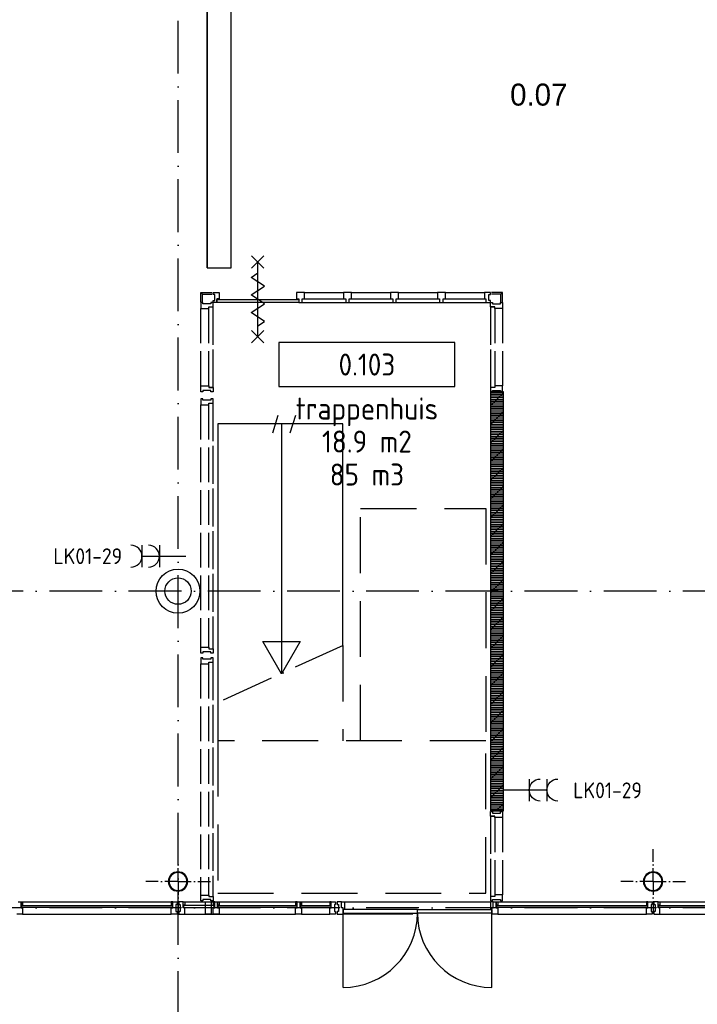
# Model space of a CAD drawing. Header units: millimetres. Extents: x 90707 to 259985, y -1262 to 84291.
# Tile 29 of 75: x 179547 to 187248, y 8112 to 19302. Entities that reach past the tile are written whole.
import ezdxf
from ezdxf.enums import TextEntityAlignment as Align

# ---------------------------------------------------------------- set-up
doc = ezdxf.new("R2010")
doc.units = ezdxf.units.MM
doc.header["$LTSCALE"] = 100
doc.linetypes.add('DASHDOT', pattern=[9, 6, -1.5, 0, -1.5])
doc.linetypes.add('HIDDEN', pattern=[9.525, 6.35, -3.175])
doc.layers.get('0').update_dxf_attribs({"linetype": 'CONTINUOUS'})
for name, color, linetype in [('AANSLWCD', 3, 'CONTINUOUS'), ('ABNSLWCD_ATTRIB', 2, 'CONTINUOUS'), ('AL$1----_ALGEMEEN', 7, 'CONTINUOUS'), ('AL$7----_STRAMIEN', 1, 'DASHDOT'), ('AL$8----_HULPKOLOM', 2, 'CONTINUOUS'), ('AL$8----_HULPLIJNEN', 2, 'CONTINUOUS'), ('AL22----_BINNENWAND', 7, 'CONTINUOUS'), ('AL24----_TRAPPEN', 7, 'CONTINUOUS'), ('AL28----_KONSTRUKTIE', 3, 'CONTINUOUS'), ('AL31----_BUITENKOZ', 7, 'CONTINUOUS'), ('AL31----_DRAAIRICHTING', 1, 'CONTINUOUS'), ('AL32----_BINNENKOZ', 7, 'CONTINUOUS'), ('AL65----_BEVEILIGING', 7, 'CONTINUOUS'), ('ALXA1---_RASTER50', 12, 'CONTINUOUS'), ('ALXAB---_PREFABBETON', 1, 'CONTINUOUS'), ('ALXOU---_GLAS', 7, 'CONTINUOUS'), ('BOUW', 8, 'CONTINUOUS'), ('EL6441--_DATACOM', 3, 'CONTINUOUS'), ('INHOUD', 7, 'CONTINUOUS'), ('KABELGOOT', 8, 'CONTINUOUS'), ('OMSCHRIJVING', 7, 'CONTINUOUS'), ('OPPERVLAK', 7, 'CONTINUOUS'), ('VOLGNUMMER', 7, 'CONTINUOUS')]:
    doc.layers.add(name, color=color, linetype=linetype)
doc.styles.add('1_8', font='ISO', dxfattribs={"height": 1.8})
doc.styles.add('2_0', font='iso', dxfattribs={"height": 200})
doc.styles.add('BURO-025', font='BUROFONT.shx', dxfattribs={"height": 250})
doc.styles.get("Standard").update_dxf_attribs({"font": 'iso.shx'})

# ---------------------------------------------------------------- blocks, each defined once
blk = doc.blocks.new('ES3W2A')
for p, q in [((1.25, 2), (-1.25, 2)), ((0, 2), (0, -3)), ((1.25, 0), (-1.25, 0))]:
    blk.add_line(p, q)
for centre in [(0, 3.25), (0, 1.25)]:
    blk.add_arc(centre, 1.25, 180, 0)
at = {"style": '1_8'}
for tag, flags, p in [('VERMOGEN', 9, (-2.5, 5)), ('GELIJK', 9, (5, 5)), ('GROEP', 8, (0, 5)), ('SCHAK', 8, (2.5, 5)), ('KAST', 9, (7, 5)), ('TAL', 8, (2.5, 5))]:
    blk.add_attdef(tag, text='', height=1.8, rotation=90, dxfattribs=dict(at, flags=flags)).set_placement(p, align=Align.MIDDLE_CENTER)
at = {"style": '1_8', "width": 0.7, "flags": 8}
blk.add_attdef('DOEL', text='', height=1.8, rotation=90, dxfattribs=at).set_placement((-2.5, 5), align=Align.MIDDLE_LEFT)
at = {"style": '1_8', "flags": 9}
blk.add_attdef('M_CODE', text='', height=1.8, dxfattribs=at).set_placement((0, 0), align=Align.MIDDLE_CENTER)
blk = doc.blocks.new('GEBOUWLABEL')
at = {"layer": 'VOLGNUMMER'}
blk.add_lwpolyline([(-4, -1), (4, -1), (4, 1), (-4, 1)], close=True, dxfattribs=at)
at = {"color": 0, "linetype": 'ByBlock', "flags": 1}
for tag, p in [('OPPERVLAKTESOORT', (0.5, 8)), ('TERREIN', (0.5, 6.5)), ('GEBOUW', (0.5, 5)), ('GEBRUIKSFUNCTIE', (0.5, 3.5)), ('BOUWLAAG', (0.5, 2)), ('HOOGTE', (0, -6.5)), ('RUIMTEFUNCTIE', (0, -8))]:
    blk.add_attdef(tag, text='', height=1, dxfattribs=at).set_placement(p, align=Align.MIDDLE_CENTER)
at = {"layer": 'INHOUD', "color": 0, "linetype": 'ByBlock'}
blk.add_attdef('INHOUD', text='', height=1, dxfattribs=at).set_placement((0, -5), align=Align.MIDDLE_CENTER)
at = {"layer": 'OMSCHRIJVING', "color": 0, "linetype": 'ByBlock'}
blk.add_attdef('OMSCHRIJVING', text='', height=1, dxfattribs=at).set_placement((0, -2), align=Align.MIDDLE_CENTER)
at = {"layer": 'OPPERVLAK', "color": 0, "linetype": 'ByBlock'}
blk.add_attdef('OPPERVLAK', text='', height=1, dxfattribs=at).set_placement((0, -3.5), align=Align.MIDDLE_CENTER)
at = {"layer": 'VOLGNUMMER', "color": 0, "linetype": 'ByBlock'}
blk.add_attdef('VOLGNUMMER', text='', height=1, dxfattribs=at).set_placement((0, 0), align=Align.MIDDLE_CENTER)
blk = doc.blocks.new('EH100000')
at = {"linetype": 'ByBlock'}
for p, q in [((1, 0.5), (0, 0.5)), ((1, 0.5, 1), (0, 0.5, 1)), ((0, -0.5, 1), (1, -0.5, 1)), ((1, -0.5), (0, -0.5))]:
    blk.add_line(p, q, dxfattribs=at)
at = {"linetype": 'ByBlock', "invisible_edges": 15}
for points in [[(1, -0.5), (0, -0.5), (0, 0.5), (1, 0.5)], [(0, 0.5), (1, 0.5), (1, 0.5, 1), (0, 0.5, 1)], [(0, -0.5, 1), (1, -0.5, 1), (1, -0.5), (0, -0.5)]]:
    blk.add_3dface(points, dxfattribs=at)
at = {"linetype": 'ByBlock', "style": '2_0', "flags": 8}
blk.add_attdef('FUNCTIE', text='', height=0.5, dxfattribs=at).set_placement((0.5, 0), align=Align.MIDDLE)
at = {"linetype": 'ByBlock', "flags": 9}
blk.add_attdef('SCHOT', text='', height=0.5, dxfattribs=at).set_placement((0.5, 0), align=Align.MIDDLE)
blk = doc.blocks.new('EH100005')
blk.add_lwpolyline([(-1, -0.5), (0, -0.5), (0, 0.5), (-1, 0.5)])
at = {"style": '2_0', "flags": 9}
blk.add_attdef('HULPSTUK', text='', height=0.5, dxfattribs=at).set_placement((0, 0), align=Align.MIDDLE)
blk = doc.blocks.new('A$Cca306792')
at = {"layer": 'AL$1----_ALGEMEEN', "color": 8}
blk.add_line((92303, 14330), (92303, 14330), dxfattribs=at)
at = {"layer": 'AL$7----_STRAMIEN', "color": 1}
blk.add_line((101068, 10470), (79128, 10470), dxfattribs=at)
for points in [[(90228, 5550), (90228, 78659)], [(101068, 14070), (52728, 14070), (28083, 14070)]]:
    blk.add_lwpolyline(points, dxfattribs=at)
at = {"layer": 'AL$8----_HULPKOLOM', "color": 8}
blk.add_circle((90228, 14070), 250, dxfattribs=at)
at = {"layer": 'AL$8----_HULPLIJNEN', "color": 8, "linetype": 'DASHDOT', "ltscale": 0.25}
for p, q in [((90228, 10770), (90228, 11137)), ((95628, 10770), (95628, 11137)), ((90228, 10770), (89861, 10770)), ((90228, 10770), (90228, 10402)), ((90228, 10770), (90596, 10770)), ((95628, 10770), (95261, 10770)), ((95628, 10770), (95628, 10402)), ((95628, 10770), (95996, 10770))]:
    blk.add_line(p, q, dxfattribs=at)
at = {"layer": 'AL24----_TRAPPEN', "color": 8}
for p, q in [((91304, 15870), (91367, 16070)), ((91504, 15870), (91567, 16070)), ((90680, 15970), (90680, 12805)), ((92103, 15970), (90680, 15970)), ((91404, 15970), (91404, 13130)), ((92103, 13452), (92103, 15970)), ((90680, 15050), (90680, 12805)), ((91404, 13130), (91193, 13496)), ((91193, 13496), (91616, 13496)), ((91616, 13496), (91404, 13130))]:
    blk.add_line(p, q, dxfattribs=at)
at = {"layer": 'AL24----_TRAPPEN', "color": 8, "linetype": 'HIDDEN'}
for p, q in [((92303, 12370), (92303, 15009)), ((92303, 15009), (93726, 15009)), ((93726, 15009), (93726, 12370)), ((92103, 13452), (92103, 12370)), ((90680, 12805), (90680, 12170)), ((90680, 12370), (90680, 10639)), ((93726, 12370), (90680, 12370)), ((93726, 12370), (92303, 12370)), ((93726, 10639), (93726, 12370)), ((90680, 10639), (93726, 10639))]:
    blk.add_line(p, q, dxfattribs=at)
at = {"layer": 'AL24----_TRAPPEN', "color": 8, "linetype": 'DASHDOT'}
blk.add_line((92106, 13453), (90680, 12805), dxfattribs=at)
at = {"layer": 'AL28----_KONSTRUKTIE', "color": 8, "linetype": 'Continuous'}
for p, q in [((93928, 16336), (93778, 16336)), ((93778, 16336), (93778, 11574)), ((93928, 11574), (93928, 16336)), ((93778, 11574), (93928, 11574))]:
    blk.add_line(p, q, dxfattribs=at)
at = {"layer": 'AL28----_KONSTRUKTIE', "color": 8}
blk.add_circle((90228, 14070), 150, dxfattribs=at)
for centre, radius, start, end in [((90228, 10770), 110, 0, 180), ((90228, 10770), 102, 0, 180), ((95628, 10770), 110, 0, 180), ((95628, 10770), 102, 0, 180), ((90228, 10770), 110, 180, 0), ((90228, 10770), 102, 180, 0), ((95628, 10770), 110, 180, 0), ((95628, 10770), 102, 180, 0)]:
    blk.add_arc(centre, radius, start, end, dxfattribs=at)
at = {"layer": 'AL31----_BUITENKOZ', "color": 8}
for p, q in [((88412, 10539), (88445, 10539)), ((88445, 10539), (88445, 10472)), ((88445, 10501), (88445, 10539)), ((88445, 10539), (88462, 10539)), ((88462, 10539), (90152, 10539)), ((88462, 10539), (88462, 10501)), ((90169, 10539), (90152, 10539)), ((90152, 10539), (90152, 10501)), ((90169, 10501), (90169, 10539)), ((90169, 10472), (90169, 10539)), ((90169, 10539), (90219, 10539)), ((90219, 10539), (90219, 10509)), ((90287, 10539), (90237, 10539)), ((90237, 10539), (90237, 10509)), ((90287, 10539), (91582, 10539)), ((90287, 10501), (90287, 10539)), ((90287, 10539), (90304, 10539)), ((90287, 10472), (90287, 10539)), ((90304, 10539), (90304, 10501)), ((90539, 10400), (90539, 10539)), ((90539, 10539), (90606, 10539)), ((90606, 10539), (90606, 10400)), ((90645, 10539), (90628, 10539)), ((90628, 10539), (90628, 10501)), ((90645, 10501), (90645, 10539)), ((90645, 10472), (90645, 10539)), ((90645, 10539), (90678, 10539)), ((90678, 10539), (90678, 10472)), ((90678, 10501), (90678, 10539)), ((90678, 10539), (90695, 10539)), ((90695, 10539), (90695, 10501)), ((91582, 10539), (91565, 10539)), ((91565, 10539), (91565, 10501)), ((91582, 10501), (91582, 10539)), ((91582, 10472), (91582, 10539)), ((91582, 10539), (91615, 10539)), ((91615, 10539), (91615, 10472)), ((91615, 10501), (91615, 10539)), ((91615, 10539), (91632, 10539)), ((91632, 10539), (91952, 10539)), ((91632, 10539), (91632, 10501)), ((91969, 10539), (91952, 10539)), ((91952, 10539), (91952, 10501)), ((91969, 10501), (91969, 10539)), ((91969, 10472), (91969, 10539)), ((91969, 10539), (92019, 10539)), ((92019, 10539), (92019, 10509)), ((92087, 10539), (92037, 10539)), ((92037, 10539), (92037, 10509)), ((92087, 10539), (92121, 10539)), ((92087, 10472), (92087, 10539)), ((92087, 10472), (92087, 10539)), ((92121, 10539), (93778, 10539)), ((92121, 10539), (92121, 10451)), ((93812, 10539), (93778, 10539)), ((93778, 10539), (93778, 10451)), ((93812, 10472), (93812, 10539)), ((93812, 10472), (93812, 10539)), ((93812, 10539), (93845, 10539)), ((93845, 10539), (93845, 10472)), ((93845, 10501), (93845, 10539)), ((93845, 10539), (93862, 10539)), ((93862, 10539), (95552, 10539)), ((93862, 10539), (93862, 10501)), ((95569, 10539), (95552, 10539)), ((95552, 10539), (95552, 10501)), ((95569, 10501), (95569, 10539)), ((95569, 10472), (95569, 10539)), ((95569, 10539), (95619, 10539)), ((95619, 10539), (95619, 10509)), ((95687, 10539), (95637, 10539)), ((95637, 10539), (95637, 10509)), ((95687, 10539), (97412, 10539)), ((95687, 10501), (95687, 10539)), ((95687, 10539), (95704, 10539)), ((95687, 10472), (95687, 10539)), ((95704, 10539), (95704, 10501)), ((88445, 10472), (88445, 10501)), ((88445, 10501), (88462, 10501)), ((88462, 10501), (88445, 10501)), ((88445, 10472), (88462, 10472)), ((88462, 10472), (88445, 10472)), ((88462, 10497), (88449, 10497)), ((88449, 10497), (88449, 10476)), ((88449, 10476), (88462, 10476)), ((88462, 10501), (88462, 10497)), ((88462, 10476), (88462, 10472)), ((88462, 10472), (88462, 10400)), ((90152, 10501), (90169, 10501)), ((90152, 10501), (90152, 10497)), ((90169, 10501), (90152, 10501)), ((90152, 10497), (90165, 10497)), ((90165, 10476), (90152, 10476)), ((90152, 10476), (90152, 10472)), ((90152, 10472), (90169, 10472)), ((90152, 10400), (90152, 10472)), ((90152, 10472), (90169, 10472)), ((90165, 10497), (90165, 10476)), ((90169, 10472), (90169, 10501)), ((90219, 10509), (90205, 10509)), ((90205, 10509), (90205, 10429)), ((90205, 10429), (90219, 10429)), ((90219, 10429), (90219, 10400)), ((90237, 10509), (90251, 10509)), ((90251, 10429), (90237, 10429)), ((90237, 10429), (90237, 10400)), ((90251, 10509), (90251, 10429)), ((90287, 10472), (90287, 10501)), ((90287, 10501), (90304, 10501)), ((90304, 10501), (90287, 10501)), ((90304, 10472), (90287, 10472)), ((90304, 10472), (90287, 10472)), ((90304, 10497), (90291, 10497)), ((90291, 10497), (90291, 10476)), ((90291, 10476), (90304, 10476)), ((90304, 10501), (90304, 10497)), ((90304, 10476), (90304, 10472)), ((90304, 10400), (90304, 10472)), ((90628, 10501), (90645, 10501)), ((90628, 10501), (90628, 10497)), ((90645, 10501), (90628, 10501)), ((90628, 10497), (90641, 10497)), ((90641, 10476), (90628, 10476)), ((90628, 10476), (90628, 10472)), ((90628, 10472), (90645, 10472)), ((90628, 10400), (90628, 10472)), ((90628, 10472), (90645, 10472)), ((90641, 10497), (90641, 10476)), ((90645, 10472), (90645, 10501)), ((90678, 10472), (90678, 10501)), ((90678, 10501), (90695, 10501)), ((90695, 10501), (90678, 10501)), ((90678, 10472), (90695, 10472)), ((90695, 10472), (90678, 10472)), ((90695, 10497), (90682, 10497)), ((90682, 10497), (90682, 10476)), ((90682, 10476), (90695, 10476)), ((90695, 10501), (90695, 10497)), ((90695, 10476), (90695, 10472)), ((90695, 10472), (90695, 10400)), ((91565, 10501), (91582, 10501)), ((91565, 10501), (91565, 10497)), ((91582, 10501), (91565, 10501)), ((91565, 10497), (91578, 10497)), ((91578, 10476), (91565, 10476)), ((91565, 10476), (91565, 10472)), ((91565, 10472), (91582, 10472)), ((91565, 10400), (91565, 10472)), ((91565, 10472), (91582, 10472)), ((91578, 10497), (91578, 10476)), ((91582, 10472), (91582, 10501)), ((91615, 10472), (91615, 10501)), ((91615, 10501), (91632, 10501)), ((91632, 10501), (91615, 10501)), ((91615, 10472), (91632, 10472)), ((91632, 10472), (91615, 10472)), ((91632, 10497), (91619, 10497)), ((91619, 10497), (91619, 10476)), ((91619, 10476), (91632, 10476)), ((91632, 10501), (91632, 10497)), ((91632, 10476), (91632, 10472)), ((91632, 10472), (91632, 10400)), ((91952, 10501), (91969, 10501)), ((91952, 10501), (91952, 10497)), ((91969, 10501), (91952, 10501)), ((91952, 10497), (91965, 10497)), ((91965, 10476), (91952, 10476)), ((91952, 10476), (91952, 10472)), ((91952, 10472), (91969, 10472)), ((91952, 10400), (91952, 10472)), ((91952, 10472), (91969, 10472)), ((91965, 10497), (91965, 10476)), ((91969, 10472), (91969, 10501)), ((92019, 10509), (92005, 10509)), ((92005, 10509), (92005, 10429)), ((92005, 10429), (92019, 10429)), ((92019, 10429), (92019, 10400)), ((92037, 10509), (92051, 10509)), ((92051, 10429), (92037, 10429)), ((92037, 10429), (92037, 10400)), ((92051, 10509), (92051, 10429)), ((92104, 10472), (92087, 10472)), ((92104, 10472), (92087, 10472)), ((92104, 10451), (92104, 10472)), ((92104, 10400), (92104, 10472)), ((92104, 10451), (92104, 10411)), ((92950, 10451), (92104, 10451)), ((92121, 10451), (92104, 10451)), ((92104, 10411), (92950, 10411)), ((92950, 10411), (92950, 10451)), ((92950, 10451), (93795, 10451)), ((92950, 10411), (92950, 10451)), ((93795, 10411), (92950, 10411)), ((93778, 10451), (93795, 10451)), ((93795, 10451), (93795, 10472)), ((93795, 10472), (93812, 10472)), ((93795, 10400), (93795, 10472)), ((93795, 10472), (93812, 10472)), ((93795, 10451), (93795, 10411)), ((93845, 10472), (93845, 10501)), ((93845, 10501), (93862, 10501)), ((93862, 10501), (93845, 10501)), ((93845, 10472), (93862, 10472)), ((93862, 10472), (93845, 10472)), ((93862, 10497), (93849, 10497)), ((93849, 10497), (93849, 10476)), ((93849, 10476), (93862, 10476)), ((93862, 10501), (93862, 10497)), ((93862, 10476), (93862, 10472)), ((93862, 10472), (93862, 10400)), ((95552, 10501), (95569, 10501)), ((95552, 10501), (95552, 10497)), ((95569, 10501), (95552, 10501)), ((95552, 10497), (95565, 10497)), ((95565, 10476), (95552, 10476)), ((95552, 10476), (95552, 10472)), ((95552, 10472), (95569, 10472)), ((95552, 10400), (95552, 10472)), ((95552, 10472), (95569, 10472)), ((95565, 10497), (95565, 10476)), ((95569, 10472), (95569, 10501)), ((95619, 10509), (95605, 10509)), ((95605, 10509), (95605, 10429)), ((95605, 10429), (95619, 10429)), ((95619, 10429), (95619, 10400)), ((95637, 10509), (95651, 10509)), ((95651, 10429), (95637, 10429)), ((95637, 10429), (95637, 10400)), ((95651, 10509), (95651, 10429)), ((95687, 10472), (95687, 10501)), ((95687, 10501), (95704, 10501)), ((95704, 10501), (95687, 10501)), ((95704, 10472), (95687, 10472)), ((95704, 10472), (95687, 10472)), ((95704, 10497), (95691, 10497)), ((95691, 10497), (95691, 10476)), ((95691, 10476), (95704, 10476)), ((95704, 10501), (95704, 10497)), ((95704, 10476), (95704, 10472)), ((95704, 10400), (95704, 10472)), ((88462, 10400), (88395, 10400)), ((88462, 10400), (90152, 10400)), ((90219, 10400), (90152, 10400)), ((90237, 10400), (90304, 10400)), ((90304, 10400), (91565, 10400)), ((90606, 10400), (90539, 10400)), ((90695, 10400), (90628, 10400)), ((91632, 10400), (91565, 10400)), ((91632, 10400), (91952, 10400)), ((92019, 10400), (91952, 10400)), ((92037, 10400), (92104, 10400)), ((92898, 10400), (92104, 10400)), ((93862, 10400), (93795, 10400)), ((93862, 10400), (95552, 10400)), ((95619, 10400), (95552, 10400)), ((95637, 10400), (95704, 10400)), ((95704, 10400), (97395, 10400))]:
    blk.add_line(p, q, dxfattribs=at)
at = {"layer": 'AL31----_DRAAIRICHTING', "color": 8}
for p, q in [((92104, 9565), (92104, 10411)), ((92104, 10411), (92950, 10411)), ((93795, 10411), (92950, 10411)), ((93795, 9565), (93795, 10411))]:
    blk.add_line(p, q, dxfattribs=at)
for centre, start, end in [((92104, 10411), 270, 0), ((93795, 10411), 180, 270)]:
    blk.add_arc(centre, 845, start, end, dxfattribs=at)
at = {"layer": 'AL32----_BINNENKOZ', "color": 8}
for p, q in [((90489, 17355), (90489, 17464)), ((90489, 17464), (90613, 17464)), ((90507, 17446), (90489, 17464)), ((90628, 17441), (90628, 17464)), ((90628, 17464), (90695, 17464)), ((90695, 17464), (90695, 17392)), ((91665, 17464), (91575, 17464)), ((91575, 17464), (91575, 17392)), ((91665, 17392), (91665, 17464)), ((91665, 17464), (92109, 17464)), ((92199, 17464), (92109, 17464)), ((92109, 17464), (92109, 17392)), ((92199, 17392), (92199, 17464)), ((92199, 17464), (92643, 17464)), ((92733, 17464), (92643, 17464)), ((92643, 17464), (92643, 17392)), ((92733, 17392), (92733, 17464)), ((92733, 17464), (93177, 17464)), ((93267, 17464), (93177, 17464)), ((93177, 17464), (93177, 17392)), ((93267, 17392), (93267, 17464)), ((93267, 17464), (93711, 17464)), ((93778, 17464), (93711, 17464)), ((93711, 17464), (93711, 17392)), ((93778, 17441), (93778, 17464)), ((93917, 17464), (93793, 17464)), ((93899, 17446), (93917, 17464)), ((93917, 17355), (93917, 17464)), ((90511, 17350), (90489, 17350)), ((90489, 17350), (90489, 17283)), ((90507, 17355), (90507, 17446)), ((90507, 17446), (90613, 17446)), ((90511, 17334), (90511, 17350)), ((90628, 17350), (90603, 17350)), ((90603, 17350), (90603, 17334)), ((90645, 17441), (90628, 17441)), ((90628, 17350), (90628, 17374)), ((90628, 17374), (90645, 17374)), ((90668, 17350), (90628, 17350)), ((90628, 17300), (90628, 17350)), ((90645, 17374), (90645, 17441)), ((90695, 17392), (90668, 17392)), ((90668, 17392), (90668, 17350)), ((90670, 17350), (90670, 17386)), ((90670, 17386), (91600, 17386)), ((91600, 17350), (90670, 17350)), ((91575, 17392), (91602, 17392)), ((91600, 17386), (91600, 17350)), ((91602, 17392), (91602, 17350)), ((91602, 17350), (91638, 17350)), ((91638, 17350), (91638, 17392)), ((91638, 17392), (91665, 17392)), ((91638, 17350), (92134, 17350)), ((91665, 17392), (92109, 17392)), ((92109, 17392), (92134, 17392)), ((92134, 17392), (92134, 17350)), ((92134, 17350), (92174, 17350)), ((92172, 17350), (92668, 17350)), ((92174, 17350), (92174, 17392)), ((92174, 17392), (92199, 17392)), ((92199, 17392), (92643, 17392)), ((92643, 17392), (92668, 17392)), ((92668, 17392), (92668, 17350)), ((92668, 17350), (92708, 17350)), ((92706, 17350), (93202, 17350)), ((92708, 17350), (92708, 17392)), ((92708, 17392), (92733, 17392)), ((92733, 17392), (93177, 17392)), ((93177, 17392), (93202, 17392)), ((93202, 17392), (93202, 17350)), ((93202, 17350), (93242, 17350)), ((93242, 17350), (93242, 17392)), ((93242, 17392), (93267, 17392)), ((93242, 17350), (93744, 17350)), ((93267, 17392), (93711, 17392)), ((93711, 17392), (93728, 17392)), ((93728, 17392), (93728, 17350)), ((93728, 17350), (93778, 17350)), ((93761, 17374), (93761, 17441)), ((93761, 17441), (93778, 17441)), ((93778, 17374), (93761, 17374)), ((93778, 17350), (93778, 17374)), ((93778, 17350), (93803, 17350)), ((93778, 17300), (93778, 17350)), ((93899, 17446), (93793, 17446)), ((93803, 17350), (93803, 17334)), ((93895, 17334), (93895, 17350)), ((93895, 17350), (93917, 17350)), ((93899, 17355), (93899, 17446)), ((93917, 17350), (93917, 17283)), ((90489, 17283), (90577, 17283)), ((90489, 16888), (90489, 17283)), ((90603, 17334), (90511, 17334)), ((90577, 17283), (90577, 17300)), ((90577, 17300), (90628, 17300)), ((90577, 16888), (90577, 17283)), ((90628, 16871), (90628, 17300)), ((93778, 17300), (93829, 17300)), ((93829, 17300), (93778, 17300)), ((93778, 17300), (93778, 16871)), ((93803, 17334), (93895, 17334)), ((93829, 17283), (93829, 17300)), ((93917, 17283), (93829, 17283)), ((93829, 17283), (93829, 16888)), ((93917, 17283), (93917, 16888)), ((90489, 16403), (90489, 16798)), ((90577, 16403), (90577, 16798)), ((90628, 16386), (90628, 16815)), ((93778, 16815), (93778, 16386)), ((93829, 16798), (93829, 16403)), ((93917, 16798), (93917, 16403)), ((90489, 16336), (90489, 16403)), ((90489, 16403), (90577, 16403)), ((90603, 16352), (90511, 16352)), ((90511, 16352), (90511, 16336)), ((90577, 16403), (90577, 16386)), ((90628, 16386), (90577, 16386)), ((90577, 16386), (90628, 16386)), ((90603, 16336), (90603, 16352)), ((90628, 16386), (90628, 16336)), ((93829, 16386), (93778, 16386)), ((93778, 16386), (93778, 16336)), ((93803, 16336), (93803, 16352)), ((93803, 16352), (93895, 16352)), ((93917, 16403), (93829, 16403)), ((93829, 16403), (93829, 16386)), ((93895, 16352), (93895, 16336)), ((93917, 16336), (93917, 16403)), ((90511, 16336), (90489, 16336)), ((90511, 16255), (90489, 16255)), ((90489, 16255), (90489, 16188)), ((90511, 16239), (90511, 16255)), ((90603, 16239), (90511, 16239)), ((90628, 16336), (90603, 16336)), ((90628, 16255), (90603, 16255)), ((90603, 16255), (90603, 16239)), ((90628, 16205), (90628, 16255)), ((93778, 16336), (93803, 16336)), ((93895, 16336), (93917, 16336)), ((90489, 16188), (90577, 16188)), ((90489, 15793), (90489, 16188)), ((90577, 16188), (90577, 16205)), ((90577, 16205), (90628, 16205)), ((90577, 15793), (90577, 16188)), ((90628, 15776), (90628, 16205)), ((90489, 15308), (90489, 15703)), ((90577, 15308), (90577, 15703)), ((90628, 15291), (90628, 15720)), ((90628, 14806), (90628, 15235)), ((90489, 14823), (90489, 15218)), ((90577, 14823), (90577, 15218)), ((90489, 14338), (90489, 14733)), ((90577, 14338), (90577, 14733)), ((90628, 14321), (90628, 14750)), ((90489, 13853), (90489, 14248)), ((90577, 13853), (90577, 14248)), ((90628, 13836), (90628, 14265)), ((90628, 13415), (90628, 13780)), ((90489, 13432), (90489, 13763)), ((90577, 13432), (90577, 13763)), ((90489, 13365), (90489, 13432)), ((90489, 13432), (90577, 13432)), ((90577, 13432), (90577, 13415)), ((90511, 13365), (90489, 13365)), ((90603, 13381), (90511, 13381)), ((90511, 13381), (90511, 13365)), ((90577, 13415), (90628, 13415)), ((90603, 13365), (90603, 13381)), ((90628, 13365), (90603, 13365)), ((90628, 13415), (90628, 13365)), ((90511, 13311), (90489, 13311)), ((90489, 13311), (90489, 13244)), ((90489, 13244), (90577, 13244)), ((90489, 12849), (90489, 13244)), ((90511, 13295), (90511, 13311)), ((90603, 13295), (90511, 13295)), ((90577, 13244), (90577, 13261)), ((90577, 13261), (90628, 13261)), ((90577, 12849), (90577, 13244)), ((90628, 13311), (90603, 13311)), ((90603, 13311), (90603, 13295)), ((90628, 13261), (90628, 13311)), ((90628, 12832), (90628, 13261)), ((90489, 12364), (90489, 12759)), ((90577, 12364), (90577, 12759)), ((90628, 12347), (90628, 12776)), ((90489, 11879), (90489, 12274)), ((90577, 11879), (90577, 12274)), ((90628, 11862), (90628, 12291)), ((90489, 11394), (90489, 11789)), ((90577, 11394), (90577, 11789)), ((90628, 11377), (90628, 11806)), ((93778, 11564), (93803, 11564)), ((93778, 11514), (93778, 11564)), ((93803, 11564), (93803, 11548)), ((93803, 11548), (93895, 11548)), ((93895, 11548), (93895, 11564)), ((93895, 11564), (93917, 11564)), ((93917, 11564), (93917, 11497)), ((93778, 11514), (93829, 11514)), ((93829, 11514), (93778, 11514)), ((93778, 11514), (93778, 11085)), ((93829, 11497), (93829, 11514)), ((93917, 11497), (93829, 11497)), ((93829, 11497), (93829, 11102)), ((93917, 11497), (93917, 11102)), ((90489, 10909), (90489, 11304)), ((90577, 10909), (90577, 11304)), ((90628, 10892), (90628, 11321)), ((93778, 11029), (93778, 10600)), ((93829, 11012), (93829, 10617)), ((93917, 11012), (93917, 10617)), ((90489, 10616), (90489, 10819)), ((90577, 10616), (90577, 10819)), ((90628, 10599), (90628, 10836)), ((90489, 10549), (90489, 10616)), ((90489, 10616), (90577, 10616)), ((90511, 10549), (90489, 10549)), ((90603, 10565), (90511, 10565)), ((90511, 10565), (90511, 10549)), ((90577, 10616), (90577, 10599)), ((90577, 10599), (90628, 10599)), ((90603, 10549), (90603, 10565)), ((90628, 10549), (90603, 10549)), ((90628, 10599), (90628, 10549)), ((93829, 10600), (93778, 10600)), ((93778, 10600), (93778, 10550)), ((93778, 10550), (93803, 10550)), ((93803, 10550), (93803, 10566)), ((93803, 10566), (93895, 10566)), ((93917, 10617), (93829, 10617)), ((93829, 10617), (93829, 10600)), ((93895, 10566), (93895, 10550)), ((93895, 10550), (93917, 10550)), ((93917, 10550), (93917, 10617))]:
    blk.add_line(p, q, dxfattribs=at)
at = {"layer": 'AL65----_BEVEILIGING', "color": 8, "linetype": 'Continuous'}
for points in [[(91205, 17741), (91065, 17881)], [(91065, 17741), (91205, 17881)], [(91135, 16961), (91135, 17811)], [(91135, 17486), (91210, 17536), (91060, 17636), (91135, 17686)], [(91135, 17286), (91210, 17336), (91060, 17436), (91135, 17486)], [(91135, 17086), (91210, 17136), (91060, 17236), (91135, 17286)], [(91205, 16891), (91065, 17031)], [(91065, 16891), (91205, 17031)]]:
    blk.add_lwpolyline(points, dxfattribs=at)
at = {"layer": 'ALXA1---_RASTER50', "color": 8}
for p, q in [((93778, 16329), (93928, 16329)), ((93778, 16309), (93928, 16309)), ((93778, 16289), (93928, 16289)), ((93778, 16269), (93928, 16269)), ((93778, 16249), (93928, 16249)), ((93778, 16229), (93928, 16229)), ((93778, 16209), (93928, 16209)), ((93778, 16189), (93928, 16189)), ((93778, 16169), (93928, 16169)), ((93778, 16149), (93928, 16149)), ((93778, 16129), (93928, 16129)), ((93778, 16109), (93928, 16109)), ((93778, 16089), (93928, 16089)), ((93778, 16069), (93928, 16069)), ((93778, 16049), (93928, 16049)), ((93778, 16029), (93928, 16029)), ((93778, 16009), (93928, 16009)), ((93778, 15989), (93928, 15989)), ((93778, 15969), (93928, 15969)), ((93778, 15949), (93928, 15949)), ((93778, 15929), (93928, 15929)), ((93778, 15909), (93928, 15909)), ((93778, 15889), (93928, 15889)), ((93778, 15869), (93928, 15869)), ((93778, 15849), (93928, 15849)), ((93778, 15829), (93928, 15829)), ((93778, 15809), (93928, 15809)), ((93778, 15789), (93928, 15789)), ((93778, 15769), (93928, 15769)), ((93778, 15749), (93928, 15749)), ((93778, 15729), (93928, 15729)), ((93778, 15709), (93928, 15709)), ((93778, 15689), (93928, 15689)), ((93778, 15669), (93928, 15669)), ((93778, 15649), (93928, 15649)), ((93778, 15629), (93928, 15629)), ((93778, 15609), (93928, 15609)), ((93778, 15589), (93928, 15589)), ((93778, 15569), (93928, 15569)), ((93778, 15549), (93928, 15549)), ((93778, 15529), (93928, 15529)), ((93778, 15509), (93928, 15509)), ((93778, 15489), (93928, 15489)), ((93778, 15469), (93928, 15469)), ((93778, 15449), (93928, 15449)), ((93778, 15429), (93928, 15429)), ((93778, 15409), (93928, 15409)), ((93778, 15389), (93928, 15389)), ((93778, 15369), (93928, 15369)), ((93778, 15349), (93928, 15349)), ((93778, 15329), (93928, 15329)), ((93778, 15309), (93928, 15309)), ((93778, 15289), (93928, 15289)), ((93778, 15269), (93928, 15269)), ((93778, 15249), (93928, 15249)), ((93778, 15229), (93928, 15229)), ((93778, 15209), (93928, 15209)), ((93778, 15189), (93928, 15189)), ((93778, 15169), (93928, 15169)), ((93778, 15149), (93928, 15149)), ((93778, 15129), (93928, 15129)), ((93778, 15109), (93928, 15109)), ((93778, 15089), (93928, 15089)), ((93778, 15069), (93928, 15069)), ((93778, 15049), (93928, 15049)), ((93778, 15029), (93928, 15029)), ((93778, 15009), (93928, 15009)), ((93778, 14989), (93928, 14989)), ((93778, 14969), (93928, 14969)), ((93778, 14949), (93928, 14949)), ((93778, 14929), (93928, 14929)), ((93778, 14909), (93928, 14909)), ((93778, 14889), (93928, 14889)), ((93778, 14869), (93928, 14869)), ((93778, 14849), (93928, 14849)), ((93778, 14829), (93928, 14829)), ((93778, 14809), (93928, 14809)), ((93778, 14789), (93928, 14789)), ((93778, 14769), (93928, 14769)), ((93778, 14749), (93928, 14749)), ((93778, 14729), (93928, 14729)), ((93778, 14709), (93928, 14709)), ((93778, 14689), (93928, 14689)), ((93778, 14669), (93928, 14669)), ((93778, 14649), (93928, 14649)), ((93778, 14629), (93928, 14629)), ((93778, 14609), (93928, 14609)), ((93778, 14589), (93928, 14589)), ((93778, 14569), (93928, 14569)), ((93778, 14549), (93928, 14549)), ((93778, 14529), (93928, 14529)), ((93778, 14509), (93928, 14509)), ((93778, 14489), (93928, 14489)), ((93778, 14469), (93928, 14469)), ((93778, 14449), (93928, 14449)), ((93778, 14429), (93928, 14429)), ((93778, 14409), (93928, 14409)), ((93778, 14389), (93928, 14389)), ((93778, 14369), (93928, 14369)), ((93778, 14349), (93928, 14349)), ((93778, 14329), (93928, 14329)), ((93778, 14309), (93928, 14309)), ((93778, 14289), (93928, 14289)), ((93778, 14269), (93928, 14269)), ((93778, 14249), (93928, 14249)), ((93778, 14229), (93928, 14229)), ((93778, 14209), (93928, 14209)), ((93778, 14189), (93928, 14189)), ((93778, 14169), (93928, 14169)), ((93778, 14149), (93928, 14149)), ((93778, 14129), (93928, 14129)), ((93778, 14109), (93928, 14109)), ((93778, 14089), (93928, 14089)), ((93778, 14069), (93928, 14069)), ((93778, 14049), (93928, 14049)), ((93778, 14029), (93928, 14029)), ((93778, 14009), (93928, 14009)), ((93778, 13989), (93928, 13989)), ((93778, 13969), (93928, 13969)), ((93778, 13949), (93928, 13949)), ((93778, 13929), (93928, 13929)), ((93778, 13909), (93928, 13909)), ((93778, 13889), (93928, 13889)), ((93778, 13869), (93928, 13869)), ((93778, 13849), (93928, 13849)), ((93778, 13829), (93928, 13829)), ((93778, 13809), (93928, 13809)), ((93778, 13789), (93928, 13789)), ((93778, 13769), (93928, 13769)), ((93778, 13749), (93928, 13749)), ((93778, 13729), (93928, 13729)), ((93778, 13709), (93928, 13709)), ((93778, 13689), (93928, 13689)), ((93778, 13669), (93928, 13669)), ((93778, 13649), (93928, 13649)), ((93778, 13629), (93928, 13629)), ((93778, 13609), (93928, 13609)), ((93778, 13589), (93928, 13589)), ((93778, 13569), (93928, 13569)), ((93778, 13549), (93928, 13549)), ((93778, 13529), (93928, 13529)), ((93778, 13509), (93928, 13509)), ((93778, 13489), (93928, 13489)), ((93778, 13469), (93928, 13469)), ((93778, 13449), (93928, 13449)), ((93778, 13429), (93928, 13429)), ((93778, 13409), (93928, 13409)), ((93778, 13389), (93928, 13389)), ((93778, 13369), (93928, 13369)), ((93778, 13349), (93928, 13349)), ((93778, 13329), (93928, 13329)), ((93778, 13309), (93928, 13309)), ((93778, 13289), (93928, 13289)), ((93778, 13269), (93928, 13269)), ((93778, 13249), (93928, 13249)), ((93778, 13229), (93928, 13229)), ((93778, 13209), (93928, 13209)), ((93778, 13189), (93928, 13189)), ((93778, 13169), (93928, 13169)), ((93778, 13149), (93928, 13149)), ((93778, 13129), (93928, 13129)), ((93778, 13109), (93928, 13109)), ((93778, 13089), (93928, 13089)), ((93778, 13069), (93928, 13069)), ((93778, 13049), (93928, 13049)), ((93778, 13029), (93928, 13029)), ((93778, 13009), (93928, 13009)), ((93778, 12989), (93928, 12989)), ((93778, 12969), (93928, 12969)), ((93778, 12949), (93928, 12949)), ((93778, 12929), (93928, 12929)), ((93778, 12909), (93928, 12909)), ((93778, 12889), (93928, 12889)), ((93778, 12869), (93928, 12869)), ((93778, 12849), (93928, 12849)), ((93778, 12829), (93928, 12829)), ((93778, 12809), (93928, 12809)), ((93778, 12789), (93928, 12789)), ((93778, 12769), (93928, 12769)), ((93778, 12749), (93928, 12749)), ((93778, 12729), (93928, 12729)), ((93778, 12709), (93928, 12709)), ((93778, 12689), (93928, 12689)), ((93778, 12669), (93928, 12669)), ((93778, 12649), (93928, 12649)), ((93778, 12629), (93928, 12629)), ((93778, 12609), (93928, 12609)), ((93778, 12589), (93928, 12589)), ((93778, 12569), (93928, 12569)), ((93778, 12549), (93928, 12549)), ((93778, 12529), (93928, 12529)), ((93778, 12509), (93928, 12509)), ((93778, 12489), (93928, 12489)), ((93778, 12469), (93928, 12469)), ((93778, 12449), (93928, 12449)), ((93778, 12429), (93928, 12429)), ((93778, 12409), (93928, 12409)), ((93778, 12389), (93928, 12389)), ((93778, 12369), (93928, 12369)), ((93778, 12349), (93928, 12349)), ((93778, 12329), (93928, 12329)), ((93778, 12309), (93928, 12309)), ((93778, 12289), (93928, 12289)), ((93778, 12269), (93928, 12269)), ((93778, 12249), (93928, 12249)), ((93778, 12229), (93928, 12229)), ((93778, 12209), (93928, 12209)), ((93778, 12189), (93928, 12189)), ((93778, 12169), (93928, 12169)), ((93778, 12149), (93928, 12149)), ((93778, 12129), (93928, 12129)), ((93778, 12109), (93928, 12109)), ((93778, 12089), (93928, 12089)), ((93778, 12069), (93928, 12069)), ((93778, 12049), (93928, 12049)), ((93778, 12029), (93928, 12029)), ((93778, 12009), (93928, 12009)), ((93778, 11989), (93928, 11989)), ((93778, 11969), (93928, 11969)), ((93778, 11949), (93928, 11949)), ((93778, 11929), (93928, 11929)), ((93778, 11909), (93928, 11909)), ((93778, 11889), (93928, 11889)), ((93778, 11869), (93928, 11869)), ((93778, 11849), (93928, 11849)), ((93778, 11829), (93928, 11829)), ((93778, 11809), (93928, 11809)), ((93778, 11789), (93928, 11789)), ((93778, 11769), (93928, 11769)), ((93778, 11749), (93928, 11749)), ((93778, 11729), (93928, 11729)), ((93778, 11709), (93928, 11709)), ((93778, 11689), (93928, 11689)), ((93778, 11669), (93928, 11669)), ((93778, 11649), (93928, 11649)), ((93778, 11629), (93928, 11629)), ((93778, 11609), (93928, 11609)), ((93778, 11589), (93928, 11589))]:
    blk.add_line(p, q, dxfattribs=at)
at = {"layer": 'ALXAB---_PREFABBETON', "color": 8}
for p, q in [((93778, 16175), (93928, 16325)), ((93778, 15963), (93928, 16113)), ((93778, 15751), (93928, 15901)), ((93778, 15539), (93928, 15689)), ((93778, 15326), (93928, 15476)), ((93778, 15114), (93928, 15264)), ((93778, 14902), (93928, 15052)), ((93778, 14690), (93928, 14840)), ((93778, 14478), (93928, 14628)), ((93778, 14266), (93928, 14416)), ((93778, 14054), (93928, 14204)), ((93778, 13842), (93928, 13992)), ((93778, 13629), (93928, 13779)), ((93778, 13417), (93928, 13567)), ((93778, 13205), (93928, 13355)), ((93778, 12993), (93928, 13143)), ((93778, 12781), (93928, 12931)), ((93778, 12569), (93928, 12719)), ((93778, 12357), (93928, 12507)), ((93778, 12144), (93928, 12294)), ((93778, 11932), (93928, 12082)), ((93778, 11720), (93928, 11870)), ((93844, 11574), (93928, 11658))]:
    blk.add_line(p, q, dxfattribs=at)
at = {"layer": 'ALXOU---_GLAS', "color": 8}
for p, q in [((88449, 10476), (88449, 10497)), ((88449, 10497), (90165, 10497)), ((90165, 10476), (88449, 10476)), ((90165, 10497), (90165, 10476)), ((90641, 10497), (90291, 10497)), ((90291, 10497), (90291, 10476)), ((90291, 10476), (90641, 10476)), ((90641, 10476), (90641, 10497)), ((90682, 10476), (90682, 10497)), ((90682, 10497), (91578, 10497)), ((91578, 10476), (90682, 10476)), ((91578, 10497), (91578, 10476)), ((91619, 10476), (91619, 10497)), ((91619, 10497), (91965, 10497)), ((91965, 10476), (91619, 10476)), ((91965, 10497), (91965, 10476)), ((93849, 10476), (93849, 10497)), ((93849, 10497), (95565, 10497)), ((95565, 10476), (93849, 10476)), ((95565, 10497), (95565, 10476)), ((95691, 10476), (95691, 10497)), ((95691, 10497), (97408, 10497)), ((97408, 10476), (95691, 10476))]:
    blk.add_line(p, q, dxfattribs=at)
at = {"layer": 'AL22----_BINNENWAND', "color": 8, "xscale": 19671.86249558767, "yscale": 270, "zscale": 60, "rotation": 270}
blk.add_blockref('EH100000', (90696, 37416), dxfattribs=at)
at = {"layer": 'KABELGOOT', "xscale": 60, "yscale": 270, "zscale": 60, "rotation": 270}
blk.add_blockref('EH100005', (90696, 17744), dxfattribs=at)
at = {"layer": 'VOLGNUMMER', "color": 252, "linetype": 'ByBlock', "xscale": 250, "yscale": 250, "zscale": 250}
blk.add_blockref('GEBOUWLABEL', (92375, 16645), dxfattribs=at).add_auto_attribs({'VOLGNUMMER': '0.103', 'OMSCHRIJVING': 'trappenhuis', 'OPPERVLAK': '18.9 m2', 'INHOUD': '85 m3'})
at = {"layer": 'BOUW', "style": 'BURO-025'}
blk.add_text('0.07', height=250, dxfattribs=at).set_placement((94003, 19588))
at = {"layer": 'VOLGNUMMER', "color": 252, "linetype": 'ByBlock'}
for tag, p in [('0.28', (16187, 74214)), ('0.16', (78893, 73105)), ('0.17', (62961, 72994)), ('0.29', (35887, 72529)), ('0.18', (53124, 64542)), ('0.701', (85482, 63517)), ('0.30', (29366, 63128)), ('0.32', (36092, 63166)), ('0.12', (90689, 63024)), ('0.29A', (33165, 62745)), ('0.30', (38191, 61494)), ('0.19', (61479, 61433)), ('0.27', (17657, 61363)), ('0.14', (89762, 60088)), ('0.33', (45869, 59450)), ('0.15', (73454, 57402)), ('0.801', (112714, 57073)), ('0.25', (28058, 57013)), ('0.18A', (61029, 56759)), ('0.26A', (36299, 54851)), ('0.20', (60895, 53506)), ('0.800', (90980, 50804)), ('0.25A', (73288, 48435)), ('0.300', (94483, 48257)), ('0.21', (58702, 48178)), ('0.24', (35041, 47783)), ('0.102', (87631, 47613)), ('0.26', (18559, 46119)), ('0.203', (95795, 46197)), ('0.802', (68387, 42721)), ('0.204', (95497, 42149)), ('0.07B', (66790, 38909)), ('0.702', (95327, 36513))]:
    blk.add_attdef(tag, text='', height=250, dxfattribs=at).set_placement(p, align=Align.MIDDLE_CENTER)
at = {"layer": 'VOLGNUMMER', "color": 8, "linetype": 'ByBlock'}
blk.add_attdef('0.600', text='', height=250, dxfattribs=at).set_placement((96800, 48300), align=Align.MIDDLE_CENTER)

msp = doc.modelspace()

# ---------------------------------------------------------------- block references
at = {"layer": 'AANSLWCD'}
ref = msp.add_blockref('ES3W2A', (181136, 13205), dxfattribs=dict(at, xscale=100, yscale=100, zscale=100, rotation=90))
ref.add_attrib('GROEP', 'LK01-29', dxfattribs={"layer": 'ABNSLWCD_ATTRIB', "color": 1, "height": 180, "style": '1_8', "flags": 8}).set_placement((180711, 13205), align=Align.MIDDLE_RIGHT)
ref = msp.add_blockref('ES3W2A', (185338, 10547), dxfattribs=dict(at, xscale=-100, yscale=100, zscale=100, rotation=270))
ref.add_attrib('GROEP', 'LK01-29', dxfattribs={"layer": 'ABNSLWCD_ATTRIB', "color": 1, "height": 180, "style": '1_8', "flags": 8}).set_placement((186619, 10544), align=Align.MIDDLE_RIGHT)
at = {"layer": 'EL6441--_DATACOM'}
msp.add_blockref('A$Cca306792', (91118, -1262), dxfattribs=at)

doc.saveas('drawing.dxf')
